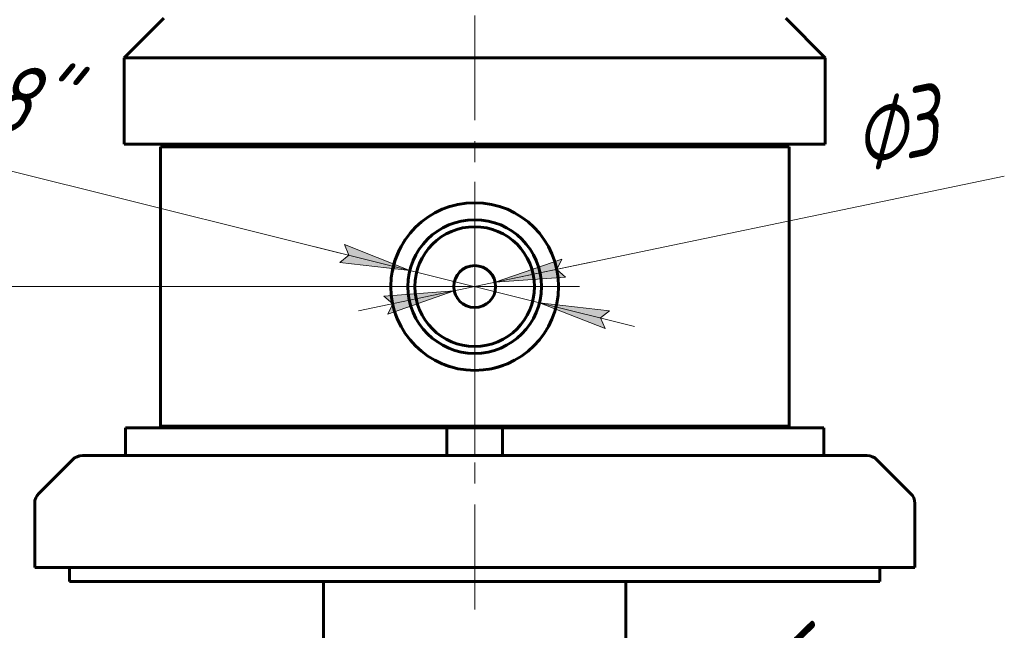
# Model space of a CAD drawing. Header units: millimetres. Extents: x 0 to 210, y 0 to 297.
# Tile 4 of 29: x 37 to 107, y 163 to 206. Entities that reach past the tile are written whole.
import ezdxf

# ---------------------------------------------------------------- set-up
doc = ezdxf.new("R2010")
doc.units = ezdxf.units.MM
for name, pattern in [('K5LT_AXLED', [12, 7.5, -1.5, 1.5, -1.5]), ('K5LT_BASIC', [0]), ('K5LT_THIN', [0])]:
    doc.linetypes.add(name, pattern=pattern)
doc.layers.add('Системный слой', color=7, linetype='Continuous')
doc.layers.add('Системный слой (1)', color=251, linetype='Continuous', true_color=0x6c6c6c)
doc.styles.add('KDIMTEXTSTYLE', font='txt', dxfattribs={"width": 0.96, "oblique": 15, "height": 5})
doc.styles.add('KTEXTSTYLE', font='txt', dxfattribs={"width": 0.96, "height": 5})
doc.dimstyles.new('KDIMSTYLE (1.00)', dxfattribs={"dimtxt": 5, "dimasz": 1, "dimexe": 2, "dimexo": 0, "dimgap": 1, "dimtad": 1, "dimtxsty": 'KDIMTEXTSTYLE', "dimsah": 1, "dimcen": 0, "dimdle": 1, "dimadec": 0, "dimazin": 0, "dimtfac": 0.667, "dimtmove": 0, "dimatfit": 3, "dimfxl": 1, "dimtvp": 1, "dimtolj": 1, "dimtzin": 0, "dimarcsym": 0})

# ---------------------------------------------------------------- blocks, each defined once
blk = doc.blocks.new('U5')
at = {"layer": 'Системный слой (1)', "color": 143, "linetype": 'K5LT_BASIC', "lineweight": 60, "true_color": 0x33acca}
for p, q in [((74.54, 183.922), (74.665, 184.131)), ((74.665, 184.131), (74.784, 184.343)), ((74.784, 184.343), (74.893, 184.56))]:
    blk.add_line(p, q, dxfattribs=at)
blk = doc.blocks.new('U6')
at = {"layer": 'Системный слой (1)', "color": 143, "linetype": 'K5LT_BASIC', "lineweight": 60, "true_color": 0x33acca}
for p, q in [((67.613, 192.848), (67.339, 192.75)), ((67.892, 192.933), (67.613, 192.848)), ((68.176, 193.004), (67.892, 192.933))]:
    blk.add_line(p, q, dxfattribs=at)
blk = doc.blocks.new('U7')
at = {"layer": 'Системный слой (1)', "color": 143, "linetype": 'K5LT_BASIC', "lineweight": 60, "true_color": 0x33acca}
for p, q in [((64.502, 190.504), (64.092, 189.803)), ((64.092, 189.803), (63.785, 189.049)), ((63.785, 189.049), (63.582, 188.257))]:
    blk.add_line(p, q, dxfattribs=at)
blk = doc.blocks.new('U8')
at = {"layer": 'Системный слой (1)', "color": 143, "linetype": 'K5LT_BASIC', "lineweight": 60, "true_color": 0x33acca}
for p, q in [((63.819, 185.147), (63.935, 184.846)), ((63.935, 184.846), (64.066, 184.552)), ((64.066, 184.552), (64.214, 184.266)), ((67.102, 181.635), (67.284, 181.559)), ((67.284, 181.559), (67.469, 181.488)), ((67.469, 181.488), (67.657, 181.424))]:
    blk.add_line(p, q, dxfattribs=at)
blk = doc.blocks.new('U9')
at = {"layer": 'Системный слой (1)', "color": 143, "linetype": 'K5LT_BASIC', "lineweight": 60, "true_color": 0x33acca}
for p, q in [((70.393, 181.214), (70.774, 181.286)), ((70.774, 181.286), (71.149, 181.381)), ((71.149, 181.381), (71.517, 181.501))]:
    blk.add_line(p, q, dxfattribs=at)
blk = doc.blocks.new('D1')
at = {"layer": 'Системный слой (1)'}
for points in [[(33.243, 182.144), (32.585, 187.144), (31.926, 182.144), (32.585, 182.644)], [(32.585, 129.144), (33.243, 134.144), (32.585, 133.644), (31.926, 134.144)]]:
    blk.add_hatch(color=7, dxfattribs=at).paths.add_polyline_path(points)
at = {"layer": 'Системный слой (1)', "color": 7, "linetype": 'K5LT_THIN', "lineweight": 18, "true_color": 0xffffff}
for p, q in [((69.478, 187.144), (30.585, 187.144)), ((31.926, 182.144), (32.585, 187.144)), ((32.585, 187.144), (33.243, 182.144)), ((32.585, 129.144), (32.585, 187.144)), ((32.585, 182.644), (31.926, 182.144)), ((33.243, 182.144), (32.585, 182.644)), ((32.585, 129.144), (31.926, 134.144)), ((31.926, 134.144), (32.585, 133.644)), ((32.585, 133.644), (33.243, 134.144)), ((33.243, 134.144), (32.585, 129.144)), ((69.478, 129.144), (30.585, 129.144))]:
    blk.add_line(p, q, dxfattribs=at)
blk.add_wipeout([(31.585, 154.258), (24.203, 154.258), (24.203, 161.72), (31.585, 161.72)]).dxf.layer = 'Системный слой (1)'
at = {"layer": 'Системный слой (1)', "color": 7, "insert": (24.997, 154.258), "char_height": 5, "attachment_point": 1, "rotation": 90, "style": 'KTEXTSTYLE'}
blk.add_mtext('\\fArial|b0|c204|p34;\\H5.0;\\W1.000;\\Q15;\\fGOST Type AU|b0|i0|c204|p34;\\Q15;\\W0.960;58', dxfattribs=at)
blk = doc.blocks.new('KDIMARROW_01')
at = {"layer": 'Системный слой'}
blk.add_hatch(color=0, dxfattribs=at).paths.add_polyline_path([(0, 0), (-5, 0.658), (-4.5, 0), (-5, -0.658)])
at = {"layer": 'Системный слой', "color": 0, "linetype": 'K5LT_THIN', "lineweight": 18}
for p, q in [((-4.5, 0), (-5, 0.658)), ((-5, 0.658), (0, 0)), ((0, 0), (-5, -0.658)), ((-5, -0.658), (-4.5, 0))]:
    blk.add_line(p, q, dxfattribs=at)
at = {"layer": 'Системный слой (1)', "color": 0, "linetype": 'K5LT_THIN', "lineweight": 18}
blk.add_line((152.724, 129.144), (151.724, 129.144), dxfattribs=at)
blk = doc.blocks.new('D2')
at = {"layer": 'Системный слой (1)'}
for points in [[(64.837, 188.301), (60.145, 190.149), (60.471, 189.389), (59.827, 188.871)], [(78.486, 184.899), (79.13, 185.417), (74.119, 185.988), (78.812, 184.14)]]:
    blk.add_hatch(color=7, dxfattribs=at).paths.add_polyline_path(points)
at = {"layer": 'Системный слой (1)', "color": 7, "linetype": 'K5LT_THIN', "lineweight": 18, "true_color": 0xffffff}
for p, q in [((64.837, 188.301), (58.045, 189.994)), ((64.837, 188.301), (60.145, 190.149)), ((60.145, 190.149), (60.471, 189.389)), ((60.471, 189.389), (59.827, 188.871)), ((59.827, 188.871), (64.837, 188.301)), ((74.119, 185.988), (64.837, 188.301)), ((74.119, 185.988), (78.812, 184.14)), ((79.13, 185.417), (74.119, 185.988)), ((74.119, 185.988), (80.912, 184.295)), ((78.486, 184.899), (79.13, 185.417)), ((78.812, 184.14), (78.486, 184.899))]:
    blk.add_line(p, q, dxfattribs=at)
blk.add_wipeout([(26.133, 198.978), (27.919, 206.141), (42.8, 202.432), (41.014, 195.269)]).dxf.layer = 'Системный слой (1)'
blk.add_line((64.837, 188.301), (23.951, 198.491), dxfattribs=at)
at = {"layer": 'Системный слой (1)', "color": 7, "insert": (27.726, 205.37), "char_height": 5, "attachment_point": 1, "rotation": 346.00519, "style": 'KTEXTSTYLE'}
blk.add_mtext('\\fArial|b0|c204|p34;\\H5.0;\\W1.000;\\Q15;\\fGOST Type AU|b0|i0|c204|p34;\\Q15;\\W0.960;G1/8"', dxfattribs=at)
blk = doc.blocks.new('D3')
at = {"layer": 'Системный слой (1)'}
for points in [[(75.352, 188.37), (75.976, 187.827), (70.947, 187.451), (75.707, 189.116)], [(63.25, 185.172), (68.01, 186.838), (62.981, 186.461), (63.605, 185.919)]]:
    blk.add_hatch(color=7, dxfattribs=at).paths.add_polyline_path(points)
at = {"layer": 'Системный слой (1)', "color": 7, "linetype": 'K5LT_THIN', "lineweight": 18, "true_color": 0xffffff}
for p, q in [((75.707, 189.116), (70.947, 187.451)), ((75.352, 188.37), (75.707, 189.116)), ((70.947, 187.451), (77.799, 188.88)), ((75.976, 187.827), (75.352, 188.37)), ((70.947, 187.451), (75.976, 187.827)), ((68.01, 186.838), (61.157, 185.408)), ((68.01, 186.838), (62.981, 186.461)), ((63.25, 185.172), (68.01, 186.838)), ((68.01, 186.838), (70.947, 187.451)), ((62.981, 186.461), (63.605, 185.919)), ((63.605, 185.919), (63.25, 185.172))]:
    blk.add_line(p, q, dxfattribs=at)
blk.add_wipeout([(97.36, 193.982), (95.852, 201.209), (103.406, 202.785), (104.913, 195.558)]).dxf.layer = 'Системный слой (1)'
blk.add_line((70.947, 187.451), (107.39, 195.053), dxfattribs=at)
at = {"layer": 'Системный слой (1)', "color": 7, "char_height": 5, "attachment_point": 1, "rotation": 11.78395, "style": 'KTEXTSTYLE'}
for s, insert in [('\\fArial|b0|c204|p34;\\H5.0;\\W1.000;\\Q15;\\fGOST Type AU|b0|i0|c204|p34;\\Q15;\\W0.960;⌀', (96.015, 200.431)), ('\\fArial|b0|c204|p34;\\H5.0;\\W1.000;\\Q15;\\fGOST Type AU|b0|i0|c204|p34;\\Q15;\\W0.960;3', (99.252, 201.107))]:
    blk.add_mtext(s, dxfattribs=dict(at, insert=insert))
blk = doc.blocks.new('U67')
at = {"layer": 'Системный слой (1)', "color": 30, "linetype": 'K5LT_AXLED', "lineweight": 18, "true_color": 0xff8000}
for q in [(69.478, 195.144), (61.478, 187.144), (77.478, 187.144), (69.478, 179.144)]:
    blk.add_line((69.478, 187.144), q, dxfattribs=at)
blk = doc.blocks.new('D4')
at = {"layer": 'Системный слой (1)'}
for points in [[(75.309, 133.908), (78.43, 137.869), (74.39, 134.851), (75.207, 134.728)], [(60.527, 120.419), (64.567, 123.438), (63.75, 123.56), (63.648, 124.381)]]:
    blk.add_hatch(color=7, dxfattribs=at).paths.add_polyline_path(points)
at = {"layer": 'Системный слой (1)', "color": 7, "linetype": 'K5LT_THIN', "lineweight": 18, "true_color": 0xffffff}
for p, q in [((60.527, 120.419), (78.43, 137.869)), ((74.39, 134.851), (78.43, 137.869)), ((78.43, 137.869), (75.309, 133.908)), ((75.207, 134.728), (74.39, 134.851)), ((75.309, 133.908), (75.207, 134.728)), ((60.527, 120.419), (63.648, 124.381)), ((63.648, 124.381), (63.75, 123.56)), ((64.567, 123.438), (60.527, 120.419)), ((63.75, 123.56), (64.567, 123.438))]:
    blk.add_line(p, q, dxfattribs=at)
blk.add_wipeout([(88.895, 149.467), (83.742, 154.753), (93.451, 164.216), (98.604, 158.93)]).dxf.layer = 'Системный слой (1)'
blk.add_line((78.43, 137.869), (101.138, 160.004), dxfattribs=at)
at = {"layer": 'Системный слой (1)', "color": 7, "insert": (84.297, 154.184), "char_height": 5, "attachment_point": 1, "rotation": 44.26699, "style": 'KTEXTSTYLE'}
blk.add_mtext('\\fArial|b0|c204|p34;\\H5.0;\\W1.000;\\Q15;\\fGOST Type AU|b0|i0|c204|p34;\\Q15;\\W0.960;DN25', dxfattribs=at)

msp = doc.modelspace()

# ---------------------------------------------------------------- linework, layer by layer
at = {"layer": 'Системный слой (1)', "color": 143, "linetype": 'K5LT_BASIC', "lineweight": 60, "true_color": 0x33acca}
for p, q in [((44.388, 203.516), (47.217, 206.344)), ((94.569, 203.516), (91.74, 206.344)), ((44.388, 197.344), (44.388, 203.516)), ((44.388, 203.516), (94.569, 203.516)), ((94.569, 197.344), (94.569, 203.516)), ((44.388, 197.344), (94.569, 197.344)), ((46.978, 177.144), (46.978, 197.144)), ((46.978, 197.144), (91.978, 197.144)), ((61.788, 197.144), (61.788, 197.344)), ((77.169, 197.144), (77.169, 197.344)), ((91.978, 177.144), (91.978, 197.144)), ((44.478, 177.044), (44.478, 175.044)), ((45.478, 177.044), (44.478, 177.044)), ((45.478, 177.044), (46.171, 177.044)), ((47.162, 177.044), (46.171, 177.044)), ((46.978, 177.144), (91.978, 177.144)), ((47.162, 177.044), (66.606, 177.044)), ((61.788, 177.044), (61.788, 177.144)), ((67.478, 177.044), (66.606, 177.044)), ((67.478, 177.044), (67.478, 175.044)), ((68.478, 177.044), (67.478, 177.044)), ((68.478, 177.044), (70.478, 177.044)), ((71.478, 177.044), (70.478, 177.044)), ((72.351, 177.044), (71.478, 177.044)), ((71.478, 175.044), (71.478, 177.044)), ((72.351, 177.044), (91.794, 177.044)), ((77.169, 177.044), (77.169, 177.144)), ((92.786, 177.044), (91.794, 177.044)), ((92.786, 177.044), (93.478, 177.044)), ((94.478, 177.044), (93.478, 177.044)), ((94.478, 175.044), (94.478, 177.044)), ((97.564, 175.044), (41.393, 175.044)), ((40.685, 174.751), (38.271, 172.337)), ((98.271, 174.751), (100.685, 172.337)), ((37.978, 167.044), (37.978, 171.63)), ((100.978, 167.044), (100.978, 171.63)), ((37.978, 167.044), (100.978, 167.044)), ((40.478, 166.044), (40.478, 167.044)), ((98.478, 166.044), (98.478, 167.044)), ((40.478, 166.044), (98.478, 166.044)), ((58.653, 166.044), (58.653, 159.484)), ((80.304, 159.484), (80.304, 166.044))]:
    msp.add_line(p, q, dxfattribs=at)
for radius in [6, 4.783, 4.283, 1.5]:
    msp.add_circle((69.478, 187.144), radius, dxfattribs=at)
for centre, start, end in [((41.393, 174.044), 90, 135), ((97.564, 174.044), 45, 90), ((38.978, 171.63), 135, 180), ((99.978, 171.63), 0, 45)]:
    msp.add_arc(centre, 1, start, end, dxfattribs=at)

# ---------------------------------------------------------------- block references
at = {"layer": 'Системный слой (1)'}
for name in ['U6', 'U7', 'U8', 'U5', 'U9']:
    msp.add_blockref(name, (0, 0), dxfattribs=at)

# ---------------------------------------------------------------- next in the draw order: dimensions: what is measured, and where the dimension line sits
at = {"layer": 'Системный слой (1)', "color": 7}
dim = msp.add_linear_dim(base=(32.585, 129.144), p1=(69.478, 187.144), p2=(69.478, 129.144), angle=90, dimstyle='KDIMSTYLE (1.00)', override={"dimexo": 0, "dimpost": '\\fGOST Type AU|b0|c204|p34;\\H5.0;\\W0.960;\\Q15;<>', "dimblk1": 'KDIMARROW_01', "dimblk2": 'KDIMARROW_01', "dimse1": 0, "dimse2": 0, "dimclrt": 7, "dimtol": 1, "dimtp": 0, "dimtm": 0, "dimtdec": 5, "dimtolj": 1}, dxfattribs=at)
dim.commit()
dim.dimension.update_dxf_attribs({"geometry": 'D1', "text_midpoint": (32.585, 158.144), "dimtype": 160})

# ---------------------------------------------------------------- next in the draw order: linework, layer by layer
at = {"layer": 'Системный слой (1)', "color": 30, "linetype": 'K5LT_AXLED', "lineweight": 18, "true_color": 0xff8000}
msp.add_line((69.478, 164.044), (69.478, 177.044), dxfattribs=at)

# ---------------------------------------------------------------- next in the draw order: dimensions: what is measured, and where the dimension line sits
at = {"layer": 'Системный слой (1)', "color": 7}
dim = msp.add_diameter_dim_2p(p1=(74.119, 185.988), p2=(64.837, 188.301), text='\\fGOST Type AU|b0|c204|p34;\\H5.0;\\W0.960;\\Q15;\\fGOST Type AU|b0|c204|p34;\\H5.0;\\W0.960;\\Q15;\\fGOST Type AU|b0|i0|c204|p34;\\Q15;G1/8"', dimstyle='KDIMSTYLE (1.00)', override={"dimblk1": 'KDIMARROW_01', "dimblk2": 'KDIMARROW_01', "dimclrt": 7, "dimatfit": 2, "dimtolj": 1}, dxfattribs=at)
dim.commit()
dim.dimension.update_dxf_attribs({"geometry": 'D2', "text_midpoint": (33.642, 196.076), "dimtype": 163})

# ---------------------------------------------------------------- next in the draw order: dimensions: what is measured, and where the dimension line sits
for p1, p2, picture, middle in [((68.01, 186.838), (70.947, 187.451), 'D3', (101.498, 193.824)), ((60.527, 120.419), (78.43, 137.869), 'D4', (94.65, 153.68))]:
    dim = msp.add_diameter_dim_2p(p1=p1, p2=p2, dimstyle='KDIMSTYLE (1.00)', override={"dimpost": '\\fGOST Type AU|b0|c204|p34;\\H5.0;\\W0.960;\\Q15;<>', "dimblk1": 'KDIMARROW_01', "dimblk2": 'KDIMARROW_01', "dimclrt": 7, "dimtol": 1, "dimtp": 0, "dimtm": 0, "dimtdec": 5, "dimatfit": 2, "dimtolj": 1}, dxfattribs=at)
    dim.commit()
    dim.dimension.update_dxf_attribs({"geometry": picture, "text_midpoint": middle, "dimtype": 163})

# ---------------------------------------------------------------- next in the draw order: linework, layer by layer
at = {"layer": 'Системный слой (1)', "color": 30, "linetype": 'K5LT_AXLED', "lineweight": 18, "true_color": 0xff8000}
msp.add_line((69.478, 175.044), (69.478, 242.144), dxfattribs=at)

# ---------------------------------------------------------------- next in the draw order: block references
at = {"layer": 'Системный слой (1)'}
msp.add_blockref('U67', (0, 0), dxfattribs=at)

doc.saveas('drawing.dxf')
